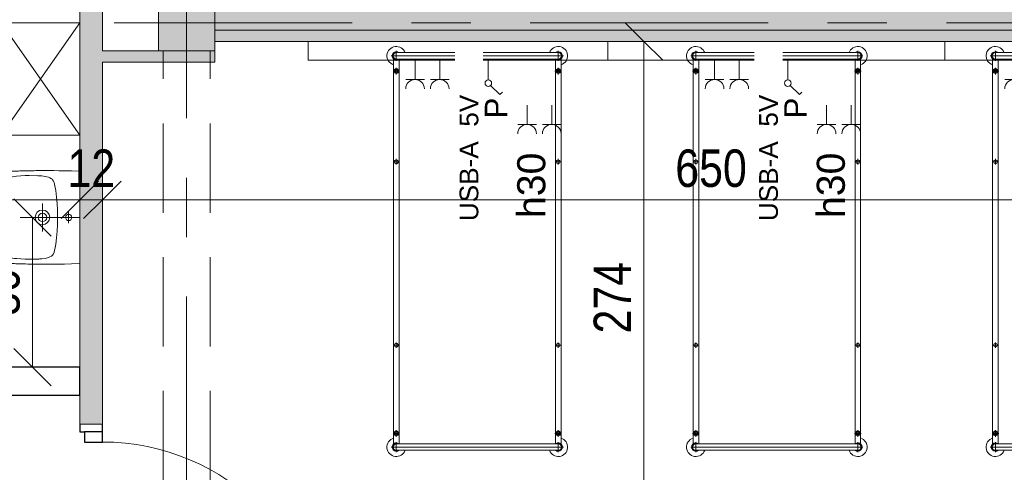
# Model space of a CAD drawing. Header units: centimetres. Extents: x -1631 to 1829, y -257 to 3158.
# Tile 126 of 129: x 498 to 1024, y 2568 to 2810. Entities that reach past the tile are written whole.
import ezdxf

# ---------------------------------------------------------------- set-up
doc = ezdxf.new("R2010")
doc.units = ezdxf.units.CM
doc.linetypes.add('Oś', pattern=[222.25, 127, -31.75, 31.75, -31.75])
doc.linetypes.add('Ukryte', pattern=[71.438, 47.625, -23.813])
for name, color, linetype, lineweight in [('A-ANNO-DIMS', 211, 'Continuous', 13), ('A-ANNO-DIMS-100', 211, 'Continuous', 13), ('A-ANNO-NOTE', 131, 'Continuous', 9), ('A-DETL-GENF', 92, 'Continuous', 9), ('A-DETL-HDLN', 90, 'Ukryte', 9), ('A-DETL-MEDM', 33, 'Continuous', 13), ('A-DOOR', 31, 'Continuous', 13), ('A-WALL', 113, 'Continuous', 13), ('I-FURN', 30, 'Continuous', 9), ('P-SANR-FIXT', 6, 'Continuous', 9), ('Q-SPCQ', 91, 'Continuous', 9), ('S-COLS', 52, 'Continuous', 13), ('S-GRID', 1, 'Continuous', 13)]:
    doc.layers.add(name, color=color, linetype=linetype, lineweight=lineweight)
doc.layers.add('A-WALL-PATT', color=111, linetype='Continuous', lineweight=13, plot=False)
doc.styles.add('Arial Narrow_5', font='ARIALN.TTF', dxfattribs={"height": 20})
doc.styles.add('Arial_4', font='arial.ttf', dxfattribs={"height": 10})
doc.styles.add('Arial_5', font='arial.ttf', dxfattribs={"height": 12})
doc.styles.add('Arial_6', font='arial.ttf', dxfattribs={"height": 15})
doc.dimstyles.new('Diagonal_1_100__0__wewnętrzne', dxfattribs={"dimscale": 30.48, "dimtxt": 20.468619, "dimasz": 0.656168, "dimexe": 0.164042, "dimexo": 0.0625, "dimgap": 0.032808, "dimtad": 1, "dimdec": 0, "dimdsep": 46, "dimtxsty": 'Arial Narrow_5', "dimblk1": 'OBLIQUE', "dimblk2": 'OBLIQUE', "dimsah": 1, "dimcen": 0.09, "dimazin": 0, "dimtfac": 1, "dimtdec": 4, "dimtix": 1, "dimtmove": 0, "dimatfit": 3, "dimfxl": 0.164042, "dimfxlon": 1, "dimtvp": 1, "dimtolj": 1, "dimtzin": 0, "dimarcsym": 2})
doc.dimstyles.new('Diagonal_1_100__0__wewnętrzne_2', dxfattribs={"dimscale": 30.48, "dimtxt": 20.468619, "dimasz": 0.656168, "dimexe": 0.164042, "dimexo": 0.0625, "dimgap": 0.032808, "dimtad": 1, "dimdec": 0, "dimdsep": 46, "dimtxsty": 'Arial Narrow_5', "dimblk1": 'OBLIQUE', "dimblk2": 'OBLIQUE', "dimsah": 1, "dimcen": 0.09, "dimazin": 0, "dimtfac": 1, "dimtdec": 4, "dimtix": 1, "dimtmove": 2, "dimatfit": 3, "dimfxl": 0.164042, "dimfxlon": 1, "dimtvp": 1, "dimtolj": 1, "dimtzin": 0, "dimarcsym": 2})

# ---------------------------------------------------------------- blocks, each defined once
blk = doc.blocks.new('M_Concrete-Square-Column - 300 x 300mm-1795931-6_piętro IV __13_80 m_ - stan projektowany')
at = {"layer": 'S-COLS', "lineweight": 9}
blk.add_hatch(color=254, dxfattribs=at).paths.add_polyline_path([(15, -15), (15, 15), (-15, 15), (-15, -15)], flags=0)
for p, q in [((15, 15), (-15, 15)), ((-15, 15), (-15, -15)), ((15, -15), (15, 15)), ((-15, -15), (15, -15))]:
    blk.add_line(p, q, dxfattribs=at)
blk = doc.blocks.new('łóżko 195x90 typ FAMED _102039_ - łóżko 195x90 typ FAMED _102039_-1233017-6_piętro IV __13_80 m_ - stan projektowany')
at = {"layer": 'I-FURN'}
for p, q in [((-43.25, 101.53), (-43.25, 106.98)), ((-43.25, 105.95), (43.25, 105.95)), ((43.25, 101.53), (43.25, 106.98)), ((45.97, 104.25), (-45.98, 104.25)), ((-44.75, -103.1), (-44.75, 102.61)), ((-43.25, 102.55), (43.25, 102.55)), ((-41.75, 102.55), (-41.75, -103.1)), ((41.75, 102.61), (41.75, -103.05)), ((44.75, -103.1), (44.75, 102.61)), ((-45, 96.93), (-41.5, 96.93)), ((-43.25, 95.18), (-43.25, 98.68)), ((45, 96.93), (41.5, 96.93)), ((43.25, 95.18), (43.25, 98.68)), ((-44.75, 49.81), (-41.75, 49.81)), ((-43.25, 48.31), (-43.25, 51.31)), ((44.75, 49.81), (41.75, 49.81)), ((43.25, 48.31), (43.25, 51.31)), ((-43.25, -49.69), (-43.25, -46.69)), ((43.25, -49.69), (43.25, -46.69)), ((-44.75, -48.19), (-41.75, -48.19)), ((44.75, -48.19), (41.75, -48.19)), ((-45, -96.6), (-41.5, -96.6)), ((-43.25, -94.85), (-43.25, -98.35)), ((45, -96.6), (41.5, -96.6)), ((43.25, -94.85), (43.25, -98.35)), ((-45.98, -104.75), (45.97, -104.75)), ((-43.25, -102.02), (-43.25, -107.47)), ((-43.25, -103.05), (43.25, -103.05)), ((43.25, -102.02), (43.25, -107.47)), ((-43.25, -106.45), (43.25, -106.45))]:
    blk.add_line(p, q, dxfattribs=at)
for centre, radius in [((-43.25, 96.93), 1.25), ((-43.25, 96.93), 0.8), ((43.25, 96.93), 1.25), ((43.25, 96.93), 0.8), ((-43.25, 49.81), 1), ((43.25, 49.81), 1), ((-43.25, -48.19), 1), ((43.25, -48.19), 1), ((-43.25, -96.6), 1.25), ((-43.25, -96.6), 0.8), ((43.25, -96.6), 1.25), ((43.25, -96.6), 0.8)]:
    blk.add_circle(centre, radius, dxfattribs=at)
for centre, radius, start, end in [((-43.25, 104.25), 5, 19.8769, 252.5424), ((-43.25, 104.25), 2.23, 49.8221, 310.1779), ((-43.25, 104.25), 1.93, 62.0207, 297.9793), ((-43.25, 104.25), 1.7, 90, 270), ((43.25, 104.25), 5, 287.4576, 160.1231), ((43.25, 104.25), 2.23, 229.8221, 130.1779), ((43.25, 104.25), 1.93, 242.0207, 117.9793), ((43.25, 104.25), 1.7, 270, 90), ((-43.25, -104.75), 5, 107.4576, 340.1231), ((-43.25, -104.75), 2.23, 47.6113, 310.1779), ((-43.25, -104.75), 1.93, 62.0207, 297.9793), ((-43.25, -104.75), 1.7, 90, 270), ((43.25, -104.75), 5, 199.8769, 72.5424), ((43.25, -104.75), 2.23, 229.8221, 130.1779), ((43.25, -104.75), 1.93, 242.0207, 117.9793), ((43.25, -104.75), 1.7, 270, 90)]:
    blk.add_arc(centre, radius, start, end, dxfattribs=at)
blk = doc.blocks.new('Szafa - 42 cm-2361941-6_piętro IV __13_80 m_ - stan projektowany')
at = {"layer": 'Q-SPCQ'}
for p, q in [((42.5, 48), (-17.5, 6)), ((-17.5, 48), (42.5, 6)), ((-17.5, 6), (-17.5, 48)), ((-17.5, 48), (42.5, 48)), ((42.5, 48), (42.5, 6))]:
    blk.add_line(p, q, dxfattribs=at)
blk = doc.blocks.new('Umywalka koło Nova Pro - Pro 50-1205816-6_piętro IV __13_80 m_ - stan projektowany')
at = {"layer": 'P-SANR-FIXT'}
for p, q in [((-4.2, 47.25), (-3.27, 47.36)), ((-3.27, 47.36), (-4.2, 47.25)), ((-3.27, 47.36), (-2.28, 47.44)), ((-2.28, 47.44), (-3.27, 47.36)), ((-2.28, 47.44), (-1.24, 47.52)), ((-1.24, 47.52), (-2.28, 47.44)), ((-1.24, 47.52), (-0.15, 47.63)), ((-0.15, 47.63), (-1.24, 47.52)), ((-0.15, 47.63), (1.05, 47.71)), ((1.05, 47.71), (-0.15, 47.63)), ((1.05, 47.71), (2.3, 47.76)), ((2.3, 47.76), (1.05, 47.71)), ((2.3, 47.76), (3.66, 47.84)), ((3.66, 47.84), (2.3, 47.76)), ((3.66, 47.84), (5.12, 47.89)), ((5.12, 47.89), (3.66, 47.84)), ((5.12, 47.89), (6.72, 47.95)), ((6.72, 47.95), (5.12, 47.89)), ((6.72, 47.95), (8.45, 47.97)), ((8.45, 47.97), (6.72, 47.95)), ((8.45, 47.97), (10.4, 48)), ((10.4, 48), (8.45, 47.97)), ((10.4, 48), (14.63, 48)), ((14.63, 48), (10.4, 48)), ((14.63, 48), (16.55, 47.97)), ((16.55, 47.97), (14.63, 48)), ((16.55, 47.97), (18.31, 47.95)), ((18.31, 47.95), (16.55, 47.97)), ((18.31, 47.95), (19.88, 47.89)), ((19.88, 47.89), (18.31, 47.95)), ((19.88, 47.89), (21.34, 47.84)), ((21.34, 47.84), (19.88, 47.89)), ((21.34, 47.84), (22.7, 47.76)), ((22.7, 47.76), (21.34, 47.84)), ((22.7, 47.76), (23.98, 47.71)), ((23.98, 47.71), (22.7, 47.76)), ((23.98, 47.71), (25.15, 47.63)), ((25.15, 47.63), (23.98, 47.71)), ((25.15, 47.63), (26.24, 47.52)), ((26.24, 47.52), (25.15, 47.63)), ((26.24, 47.52), (27.31, 47.44)), ((27.31, 47.44), (26.24, 47.52)), ((27.31, 47.44), (28.29, 47.36)), ((28.29, 47.36), (27.31, 47.44)), ((28.29, 47.36), (29.23, 47.25)), ((29.23, 47.25), (28.29, 47.36)), ((-12.16, 41.58), (-12.14, 42.22)), ((-12.14, 42.22), (-12.08, 42.81)), ((-12.08, 42.81), (-12, 43.37)), ((-12, 43.37), (-11.92, 43.87)), ((-11.92, 43.87), (-11.82, 44.38)), ((-11.82, 44.38), (-11.71, 44.67)), ((-11.6, 44.96), (-11.79, 44.38)), ((-11.71, 44.67), (-11.6, 44.96)), ((-11.6, 44.96), (-11.26, 45.47)), ((-11.26, 45.47), (-11.6, 44.96)), ((-11.26, 45.47), (-10.8, 45.84)), ((-10.8, 45.84), (-11.26, 45.47)), ((-10.8, 45.84), (-10.24, 46.11)), ((-10.24, 46.11), (-10.8, 45.84)), ((-10.24, 46.11), (-9.61, 46.32)), ((-9.61, 46.32), (-10.24, 46.11)), ((-9.61, 46.32), (-8.94, 46.51)), ((-8.94, 46.51), (-9.61, 46.32)), ((-9.21, 42.03), (-9.05, 42.59)), ((-9.05, 42.59), (-8.86, 43.1)), ((-8.94, 46.51), (-8.25, 46.64)), ((-8.25, 46.64), (-8.94, 46.51)), ((-8.86, 43.1), (-8.7, 43.34)), ((-8.7, 43.34), (-8.51, 43.55)), ((-8.51, 43.55), (-8.03, 43.85)), ((-8.25, 46.64), (-7.5, 46.8)), ((-7.5, 46.8), (-8.25, 46.64)), ((-8.03, 43.85), (-7.53, 44.06)), ((-7.53, 44.06), (-6.97, 44.22)), ((-7.5, 46.8), (-6.73, 46.91)), ((-6.73, 46.91), (-7.5, 46.8)), ((-6.97, 44.22), (-5.88, 44.43)), ((-6.73, 46.91), (-5.93, 47.04)), ((-5.93, 47.04), (-6.73, 46.91)), ((-5.93, 47.04), (-5.1, 47.15)), ((-5.1, 47.15), (-5.93, 47.04)), ((-5.88, 44.43), (-3.64, 44.75)), ((-5.1, 47.15), (-4.2, 47.25)), ((-4.2, 47.25), (-5.1, 47.15)), ((-3.64, 44.75), (-1.4, 44.94)), ((-1.4, 44.94), (3.1, 45.18)), ((3.1, 45.18), (7.6, 45.31)), ((7.6, 45.31), (9.86, 45.39)), ((9.86, 45.39), (11.04, 45.42)), ((11.04, 45.42), (11.7, 45.42)), ((11.7, 45.42), (12.5, 45.44)), ((12.5, 45.44), (13.3, 45.42)), ((13.3, 45.42), (13.99, 45.42)), ((13.99, 45.42), (15.14, 45.39)), ((15.14, 45.39), (17.4, 45.31)), ((17.4, 45.31), (21.9, 45.18)), ((21.9, 45.18), (26.4, 44.94)), ((26.4, 44.94), (28.64, 44.75)), ((28.64, 44.75), (30.88, 44.43)), ((29.23, 47.25), (30.1, 47.15)), ((30.1, 47.15), (29.23, 47.25)), ((30.1, 47.15), (30.93, 47.04)), ((30.93, 47.04), (30.1, 47.15)), ((30.88, 44.43), (31.97, 44.22)), ((30.93, 47.04), (31.76, 46.91)), ((31.76, 46.91), (30.93, 47.04)), ((31.76, 46.91), (32.5, 46.8)), ((32.5, 46.8), (31.76, 46.91)), ((31.97, 44.22), (32.53, 44.06)), ((32.5, 46.8), (33.25, 46.64)), ((33.25, 46.64), (32.5, 46.8)), ((32.53, 44.06), (33.06, 43.85)), ((33.06, 43.85), (33.54, 43.55)), ((33.25, 46.64), (33.97, 46.51)), ((33.97, 46.51), (33.25, 46.64)), ((33.54, 43.55), (33.73, 43.34)), ((33.73, 43.34), (33.86, 43.1)), ((33.86, 43.1), (34.07, 42.59)), ((33.97, 46.51), (34.63, 46.32)), ((34.63, 46.32), (33.97, 46.51)), ((34.07, 42.59), (34.21, 42.03)), ((34.63, 46.32), (35.24, 46.11)), ((35.24, 46.11), (34.63, 46.32)), ((35.24, 46.11), (35.8, 45.84)), ((35.8, 45.84), (35.24, 46.11)), ((35.8, 45.84), (36.28, 45.47)), ((36.28, 45.47), (35.8, 45.84)), ((36.28, 45.47), (36.6, 44.96)), ((36.6, 44.96), (36.28, 45.47)), ((36.6, 44.96), (36.82, 44.38)), ((36.82, 44.38), (36.92, 43.87)), ((36.92, 43.87), (37.03, 43.37)), ((37.03, 43.37), (37.08, 42.81)), ((37.08, 42.81), (37.14, 42.22)), ((37.14, 42.22), (37.16, 41.58)), ((-12.35, 36.65), (-12.32, 37.43)), ((-12.32, 37.43), (-12.3, 38.17)), ((-12.3, 38.17), (-12.27, 38.89)), ((-12.27, 38.89), (-12.24, 39.61)), ((-12.24, 39.61), (-12.22, 40.28)), ((-12.22, 40.28), (-12.19, 40.94)), ((-12.19, 40.94), (-12.16, 41.58)), ((-9.79, 35.32), (-9.71, 37.56)), ((-9.71, 37.56), (-9.53, 39.82)), ((-9.53, 39.82), (-9.39, 40.94)), ((-9.39, 40.94), (-9.21, 42.03)), ((12.5, 6), (12.5, 38)), ((34.21, 42.03), (34.39, 40.94)), ((34.39, 40.94), (34.53, 39.82)), ((34.53, 39.82), (34.71, 37.56)), ((34.71, 37.56), (34.82, 35.32)), ((37.16, 41.58), (37.19, 40.94)), ((37.19, 40.94), (37.22, 40.28)), ((37.22, 40.28), (37.24, 39.61)), ((37.24, 39.61), (37.27, 38.89)), ((37.27, 38.89), (37.3, 38.17)), ((37.3, 38.17), (37.32, 37.43)), ((37.32, 37.43), (37.35, 36.65)), ((-12.43, 32.39), (-12.4, 33.3)), ((-12.43, 31.46), (-12.43, 32.39)), ((-12.4, 33.88), (-12.38, 35.06)), ((-12.4, 33.3), (-12.4, 33.88)), ((-12.38, 35.06), (-12.35, 35.88)), ((-12.35, 35.88), (-12.35, 36.65)), ((-9.84, 33.06), (-9.79, 35.32)), ((-9.76, 28.56), (-9.84, 33.06)), ((34.84, 33.06), (34.76, 28.56)), ((34.82, 35.32), (34.84, 33.06)), ((37.35, 36.65), (37.35, 35.88)), ((37.35, 35.88), (37.38, 35.06)), ((37.38, 35.06), (37.4, 33.88)), ((37.4, 33.88), (37.43, 33.3)), ((37.43, 33.3), (37.43, 32.39)), ((37.43, 32.39), (37.46, 31.46)), ((-12.48, 27.81), (-12.46, 29.49)), ((-12.48, 26.13), (-12.48, 27.81)), ((-12.46, 30.5), (-12.43, 31.46)), ((-12.46, 29.49), (-12.46, 30.5)), ((-9.74, 27.87), (-9.76, 28.56)), ((-9.71, 27.55), (-9.74, 27.87)), ((-9.69, 27.15), (-9.71, 27.55)), ((-9.61, 26.27), (-9.69, 27.15)), ((34.69, 27.15), (34.63, 26.27)), ((34.71, 27.55), (34.69, 27.15)), ((34.74, 27.87), (34.71, 27.55)), ((34.76, 28.56), (34.74, 27.87)), ((37.46, 31.46), (37.46, 30.5)), ((37.46, 30.5), (37.48, 29.49)), ((37.48, 29.49), (37.48, 27.81)), ((37.48, 27.81), (37.51, 26.13)), ((-12.51, 24.3), (-12.48, 26.13)), ((-12.48, 22.27), (-12.51, 24.3)), ((-12.48, 19.98), (-12.48, 22.27)), ((-9.37, 24.54), (-9.61, 26.27)), ((-8.91, 22.86), (-9.37, 24.54)), ((-8.62, 22.03), (-8.91, 22.86)), ((-8.19, 21.26), (-8.62, 22.03)), ((-7.93, 20.91), (-8.19, 21.26)), ((20.01, 26), (5.01, 26)), ((33.19, 21.26), (32.93, 20.91)), ((33.62, 22.03), (33.19, 21.26)), ((33.91, 22.86), (33.62, 22.03)), ((34.37, 24.54), (33.91, 22.86)), ((34.63, 26.27), (34.37, 24.54)), ((37.51, 22.27), (37.48, 19.98)), ((37.51, 26.13), (37.51, 22.27)), ((-12.45, 17.35), (-12.48, 19.98)), ((-12.4, 14.28), (-12.45, 17.35)), ((-7.61, 20.62), (-7.93, 20.91)), ((-6.89, 20.14), (-7.61, 20.62)), ((-6.09, 19.8), (-6.89, 20.14)), ((-5.24, 19.53), (-6.09, 19.8)), ((-3.53, 19.16), (-5.24, 19.53)), ((-1.83, 18.89), (-3.53, 19.16)), ((1.66, 18.49), (-1.83, 18.89)), ((5.15, 18.2), (1.66, 18.49)), ((8.64, 18.06), (5.15, 18.2)), ((10.37, 18.01), (8.64, 18.06)), ((14.63, 18.01), (10.37, 18.01)), ((16.36, 18.06), (14.63, 18.01)), ((19.88, 18.2), (16.36, 18.06)), ((23.34, 18.49), (19.88, 18.2)), ((26.83, 18.89), (23.34, 18.49)), ((28.56, 19.16), (26.83, 18.89)), ((30.26, 19.53), (28.56, 19.16)), ((31.09, 19.8), (30.26, 19.53)), ((31.89, 20.14), (31.09, 19.8)), ((32.61, 20.62), (31.89, 20.14)), ((32.93, 20.91), (32.61, 20.62)), ((37.45, 17.35), (37.4, 14.28)), ((37.48, 19.98), (37.45, 17.35)), ((-12.32, 10.58), (-12.4, 14.28)), ((-12.19, 6), (-12.32, 10.58)), ((15.72, 12.02), (9.46, 12.02)), ((37.32, 10.58), (37.19, 6)), ((37.4, 14.28), (37.32, 10.58))]:
    blk.add_line(p, q, dxfattribs=at)
for centre, radius in [((12.51, 26), 3.92), ((12.51, 26), 2.28), ((12.5, 12.02), 1.72)]:
    blk.add_circle(centre, radius, dxfattribs=at)
blk = doc.blocks.new('Panel Gazowo Oswietleniowy 2 - Type 1-2423792-6_piętro IV __13_80 m_ - stan projektowany')
at = {"layer": 'Q-SPCQ'}
for p, q in [((-112.5, 47.33), (-102.5, 47.33)), ((-107.5, 47.33), (-107.5, 37)), ((-99.33, 47.33), (-89.33, 47.33)), ((-94.33, 47.33), (-94.33, 37)), ((47.5, 47.33), (57.5, 47.33)), ((52.5, 47.33), (52.5, 37)), ((60.67, 47.33), (70.67, 47.33)), ((65.67, 47.33), (65.67, 37)), ((-79.82, 31.43), (-81.13, 30.12)), ((-74.88, 26.48), (-79.82, 31.43)), ((80.18, 31.43), (78.87, 30.12)), ((85.12, 26.48), (80.18, 31.43)), ((-73.64, 13), (-73.64, 23.5)), ((-66.13, 23.33), (-56.13, 23.33)), ((-61.13, 23.33), (-61.13, 13)), ((-52.67, 23.33), (-42.67, 23.33)), ((-47.67, 23.33), (-47.67, 13)), ((-39.5, 23.33), (-29.5, 23.33)), ((-34.5, 23.33), (-34.5, 13)), ((86.36, 13), (86.36, 23.5)), ((93.87, 23.33), (103.87, 23.33)), ((98.87, 23.33), (98.87, 13)), ((107.33, 23.33), (117.33, 23.33)), ((112.33, 23.33), (112.33, 13)), ((120.5, 23.33), (130.5, 23.33)), ((125.5, 23.33), (125.5, 13)), ((-157.5, 3), (-157.5, 13)), ((-157.5, 13), (182.5, 13)), ((182.5, 13), (182.5, 3))]:
    blk.add_line(p, q, dxfattribs=at)
for centre in [(-73.64, 25.25), (86.36, 25.25)]:
    blk.add_circle(centre, 1.75, dxfattribs=at)
for centre, end in [((-107.5, 52.33), 0), ((-94.33, 52.33), 0), ((52.5, 52.33), 0), ((65.67, 52.33), 0), ((-61.13, 28.33), 360), ((-47.67, 28.33), 360), ((-34.5, 28.33), 360), ((98.87, 28.33), 360), ((112.33, 28.33), 360), ((125.5, 28.33), 360)]:
    blk.add_arc(centre, 5, 180, end, dxfattribs=at)
blk = doc.blocks.new('DRZWI 1S - automatyczna etykieta - Drzwi 120-2381684-6_piętro IV __13_80 m_ - stan projektowany')
at = {"layer": 'A-DETL-GENF'}
for p, q in [((-65.5, 6), (-65.5, -3.5)), ((-60, 6), (-65.5, 6)), ((-60, -3.5), (-60, 6)), ((65.5, 6), (60, 6)), ((60, 6), (60, -3.5)), ((65.5, -3.5), (65.5, 6)), ((-65.5, -3.5), (-60, -3.5)), ((60, -3.5), (65.5, -3.5))]:
    blk.add_line(p, q, dxfattribs=at)
at = {"layer": 'A-DETL-MEDM', "lineweight": 25}
for p, q in [((-60, 6), (-65.5, 6)), ((-65.5, 6), (-65.5, -3.5)), ((-60, -3.5), (-60, 6)), ((60, -3.5), (60, 6)), ((60, 6), (65.5, 6)), ((65.5, 6), (65.5, -3.5)), ((-65.5, -3.5), (-60, -3.5)), ((65.5, -3.5), (60, -3.5))]:
    blk.add_line(p, q, dxfattribs=at)
at = {"layer": 'A-DOOR'}
blk.add_line((60, 6), (60, 126), dxfattribs=at)
blk.add_arc((60, 6), 120, 90, 180, dxfattribs=at)
blk = doc.blocks.new('DIMBLOCK51-6_piętro IV __13_80 m_ - stan projektowany')
at = {"layer": 'A-ANNO-DIMS-100', "transparency": 16777216}
for p, q in [((831.65, 2798.33), (821.65, 2808.33)), ((826.65, 2798.33), (836.65, 2798.33)), ((831.65, 2798.33), (826.65, 2798.33)), ((831.65, 2524.33), (831.65, 2798.33)), ((831.65, 2798.33), (841.65, 2788.33)), ((831.65, 2524.33), (821.65, 2534.33)), ((826.65, 2524.33), (836.65, 2524.33)), ((831.65, 2524.33), (826.65, 2524.33)), ((831.65, 2524.33), (841.65, 2514.33))]:
    blk.add_line(p, q, dxfattribs=at)
at = {"layer": 'A-ANNO-DIMS-100', "color": 0, "transparency": 16777216, "insert": (804.8, 2642.32), "char_height": 20, "width": 45.6158, "attachment_point": 1, "rotation": 90, "line_spacing_factor": 0.974696, "style": 'Arial Narrow_5'}
blk.add_mtext('274', dxfattribs=at)
blk = doc.blocks.new('_Oblique')
at = {"color": 0, "linetype": 'ByBlock', "lineweight": -2}
blk.add_line((-0.5, -0.5), (0.5, 0.5), dxfattribs=at)
blk = doc.blocks.new('DIMBLOCK149-6_piętro IV __13_80 m_ - stan projektowany')
at = {"layer": 'A-ANNO-DIMS-100', "transparency": 16777216}
for p, q in [((297.38, 2713.76), (307.38, 2723.76)), ((530.38, 2713.76), (540.38, 2723.76)), ((297.38, 2713.76), (287.38, 2703.76)), ((297.38, 2718.76), (297.38, 2708.76)), ((297.38, 2713.76), (297.38, 2718.76)), ((297.38, 2713.76), (530.38, 2713.76)), ((530.38, 2713.76), (520.38, 2703.76)), ((530.38, 2718.76), (530.38, 2708.76)), ((530.38, 2713.76), (530.38, 2718.76))]:
    blk.add_line(p, q, dxfattribs=at)
at = {"layer": 'A-ANNO-DIMS-100', "color": 0, "transparency": 16777216, "insert": (414.77, 2709.21), "char_height": 20, "width": 45.6158, "attachment_point": 1, "line_spacing_factor": 0.974696, "style": 'Arial Narrow_5'}
blk.add_mtext('233', dxfattribs=at)
blk = doc.blocks.new('DIMBLOCK150-6_piętro IV __13_80 m_ - stan projektowany')
at = {"layer": 'A-ANNO-DIMS-100', "transparency": 16777216}
for p, q in [((530.38, 2713.76), (540.38, 2723.76)), ((542.38, 2713.76), (552.38, 2723.76)), ((530.38, 2713.76), (520.38, 2703.76)), ((530.38, 2718.76), (530.38, 2708.76)), ((530.38, 2713.76), (530.38, 2718.76)), ((530.38, 2713.76), (542.38, 2713.76)), ((542.38, 2713.76), (532.38, 2703.76)), ((542.38, 2718.76), (542.38, 2708.76)), ((542.38, 2713.76), (542.38, 2718.76))]:
    blk.add_line(p, q, dxfattribs=at)
at = {"layer": 'A-ANNO-DIMS-100', "color": 0, "transparency": 16777216, "insert": (523.71, 2740.61), "char_height": 20, "width": 30.4105, "attachment_point": 1, "line_spacing_factor": 0.974696, "style": 'Arial Narrow_5'}
blk.add_mtext('12', dxfattribs=at)
blk = doc.blocks.new('DIMBLOCK151-6_piętro IV __13_80 m_ - stan projektowany')
at = {"layer": 'A-ANNO-DIMS-100', "transparency": 16777216}
for p, q in [((542.38, 2713.76), (552.38, 2723.76)), ((1192.38, 2713.76), (1202.38, 2723.76)), ((542.38, 2713.76), (532.38, 2703.76)), ((542.38, 2718.76), (542.38, 2708.76)), ((542.38, 2713.76), (542.38, 2718.76)), ((542.38, 2713.76), (1192.38, 2713.76)), ((1192.38, 2713.76), (1182.38, 2703.76)), ((1192.38, 2718.76), (1192.38, 2708.76)), ((1192.38, 2713.76), (1192.38, 2718.76))]:
    blk.add_line(p, q, dxfattribs=at)
at = {"layer": 'A-ANNO-DIMS-100', "color": 0, "transparency": 16777216, "insert": (848.37, 2740.61), "char_height": 20, "width": 45.6158, "attachment_point": 1, "line_spacing_factor": 0.974696, "style": 'Arial Narrow_5'}
blk.add_mtext('650', dxfattribs=at)
blk = doc.blocks.new('DIMBLOCK190-6_piętro IV __13_80 m_ - stan projektowany')
at = {"layer": 'A-ANNO-DIMS-100', "transparency": 16777216}
for p, q in [((505.01, 2704.33), (495.01, 2714.33)), ((500.01, 2704.33), (510.01, 2704.33)), ((505.01, 2704.33), (500.01, 2704.33)), ((505.01, 2624.33), (505.01, 2704.33)), ((505.01, 2704.33), (515.01, 2694.33)), ((505.01, 2624.33), (495.01, 2634.33)), ((500.01, 2624.33), (510.01, 2624.33)), ((505.01, 2624.33), (500.01, 2624.33)), ((505.01, 2624.33), (515.01, 2614.33))]:
    blk.add_line(p, q, dxfattribs=at)
at = {"layer": 'A-ANNO-DIMS-100', "color": 0, "transparency": 16777216, "insert": (478.16, 2651.65), "char_height": 20, "width": 30.4105, "attachment_point": 1, "rotation": 90, "line_spacing_factor": 0.974696, "style": 'Arial Narrow_5'}
blk.add_mtext('80', dxfattribs=at)

msp = doc.modelspace()

# ---------------------------------------------------------------- hatches: boundary and pattern name
at = {"layer": 'A-WALL-PATT'}
h = msp.add_hatch(color=9, dxfattribs=at)
h.paths.add_polyline_path([(542.38, 132.33), (542.38, 139.33), (530.38, 139.33), (530.38, 132.33)], flags=0)
h.paths.add_polyline_path([(542.38, 250.33), (542.38, 465.83), (530.38, 465.83), (530.38, 250.33)], flags=0)
h.paths.add_polyline_path([(530.38, 657.83), (542.38, 657.83), (542.38, 660.33), (530.38, 660.33)], flags=0)
h.paths.add_polyline_path([(530.38, 781.33), (542.38, 781.33), (542.38, 1102.83), (530.38, 1102.83), (530.38, 788.28)], flags=0)
h.paths.add_polyline_path([(530.38, 1312.83), (542.38, 1312.83), (542.38, 1431.33), (530.38, 1431.33)], flags=0)
h.paths.add_polyline_path([(530.38, 1633.83), (542.38, 1633.83), (542.38, 2022.83), (530.38, 2022.83), (530.38, 1665.12)], flags=0)
h.paths.add_polyline_path([(542.38, 2173.83), (542.38, 2458.83), (530.38, 2458.83), (530.38, 2173.83)], flags=0)
h.paths.add_polyline_path([(530.38, 2593.83), (542.38, 2593.83), (542.38, 2824.33), (530.38, 2824.33), (530.38, 2634.27)], flags=0)
for points in [[(1172.38, 2804.33), (1172.38, 2824.33), (602.38, 2824.33), (602.38, 2804.33), (736.3, 2804.33)], [(602.38, 2798.33), (1172.38, 2798.33), (1172.38, 2804.33), (602.38, 2804.33)], [(602.38, 2787.33), (602.38, 2793.33), (542.38, 2793.33), (542.38, 2787.33), (572.38, 2787.33)]]:
    msp.add_hatch(color=9, dxfattribs=at).paths.add_polyline_path(points, flags=0)

# ---------------------------------------------------------------- linework, layer by layer
at = {"layer": 'A-DETL-HDLN'}
for p, q in [((574.88, 420.83), (574.88, 2793.33)), ((599.88, 420.83), (599.88, 2793.33))]:
    msp.add_line(p, q, dxfattribs=at)
at = {"layer": 'A-WALL', "lineweight": 9}
for p, q in [((530.38, 2824.33), (530.38, 2593.83)), ((542.38, 2793.33), (542.38, 2824.33)), ((602.38, 2804.33), (1172.38, 2804.33)), ((602.38, 2798.33), (1172.38, 2798.33)), ((572.38, 2793.33), (542.38, 2793.33)), ((602.38, 2787.33), (602.38, 2793.33)), ((542.38, 2593.83), (542.38, 2787.33)), ((542.38, 2787.33), (602.38, 2787.33))]:
    msp.add_line(p, q, dxfattribs=at)
at = {"layer": 'A-WALL', "color": 7, "lineweight": 25}
for p, q in [((530.38, 2624.33), (479.38, 2624.33)), ((530.38, 2609.33), (530.38, 2624.33)), ((479.38, 2609.33), (530.38, 2609.33)), ((530.38, 2593.83), (530.38, 2589.83)), ((542.38, 2589.83), (542.38, 2593.83)), ((530.38, 2589.83), (532.88, 2589.83))]:
    msp.add_line(p, q, dxfattribs=at)
at = {"layer": 'A-WALL'}
msp.add_line((530.38, 2593.83), (542.38, 2593.83), dxfattribs=at)
at = {"layer": 'S-GRID', "linetype": 'Oś'}
for p, q in [((587.38, 2884.27), (587.38, 27.13)), ((1342.46, 2808.33), (-1368.76, 2808.33))]:
    msp.add_line(p, q, dxfattribs=at)

# ---------------------------------------------------------------- block references
at = {"layer": 'A-DOOR', "rotation": 269.9999999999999}
msp.add_blockref('DRZWI 1S - automatyczna etykieta - Drzwi 120-2381684-6_piętro IV __13_80 m_ - stan projektowany', (536.38, 2524.33), dxfattribs=at)
at = {"layer": 'I-FURN', "rotation": 180}
for p in [(742.63, 2685.88), (902.63, 2685.88), (1062.63, 2685.88)]:
    msp.add_blockref('łóżko 195x90 typ FAMED _102039_ - łóżko 195x90 typ FAMED _102039_-1233017-6_piętro IV __13_80 m_ - stan projektowany', p, dxfattribs=at)
at = {"layer": 'P-SANR-FIXT', "rotation": 90.00000000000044}
msp.add_blockref('Umywalka koło Nova Pro - Pro 50-1205816-6_piętro IV __13_80 m_ - stan projektowany', (536.38, 2691.83), dxfattribs=at)
at = {"layer": 'Q-SPCQ'}
for name, p, rotation in [('Szafa - 42 cm-2361941-6_piętro IV __13_80 m_ - stan projektowany', (536.38, 2765.83), 90.00000000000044), ('Panel Gazowo Oswietleniowy 2 - Type 1-2423792-6_piętro IV __13_80 m_ - stan projektowany', (834.88, 2801.33), 180), ('Panel Gazowo Oswietleniowy 2 - Type 1-2423792-6_piętro IV __13_80 m_ - stan projektowany', (994.88, 2801.33), 180)]:
    msp.add_blockref(name, p, dxfattribs=dict(at, rotation=rotation))
at = {"layer": 'S-COLS', "lineweight": 9}
msp.add_blockref('M_Concrete-Square-Column - 300 x 300mm-1795931-6_piętro IV __13_80 m_ - stan projektowany', (587.38, 2808.33), dxfattribs=at)

# ---------------------------------------------------------------- dimensions: what is measured, and where the dimension line sits
at = {"layer": 'A-ANNO-DIMS'}
for base, p1, p2, override, picture, middle in [((831.65, 2798.33), (826.65, 2524.33), (826.65, 2798.33), {"dimpost": '<>', "dimfxl": 274}, 'DIMBLOCK51-6_piętro IV __13_80 m_ - stan projektowany', (820.61, 2661.33)), ((505.01, 2704.33), (500.01, 2624.33), (500.01, 2704.33), {"dimpost": '<>', "dimfxl": 80}, 'DIMBLOCK190-6_piętro IV __13_80 m_ - stan projektowany', (493.79, 2664.33))]:
    dim = msp.add_linear_dim(base=base, p1=p1, p2=p2, angle=90, dimstyle='Diagonal_1_100__0__wewnętrzne', override=override, dxfattribs=at)
    dim.commit()
    dim.dimension.update_dxf_attribs({"geometry": picture, "text_midpoint": middle})
dim = msp.add_linear_dim(base=(542.38, 2713.76), p1=(530.38, 2718.76), p2=(542.38, 2718.76), dimstyle='Diagonal_1_100__0__wewnętrzne', override={"dimpost": '<>', "dimfxl": 12}, dxfattribs=at)
dim.commit()
dim.dimension.update_dxf_attribs({"geometry": 'DIMBLOCK150-6_piętro IV __13_80 m_ - stan projektowany', "text_midpoint": (536.38, 2724.8)})
dim = msp.add_linear_dim(base=(530.38, 2713.76), p1=(297.38, 2718.76), p2=(530.38, 2718.76), dimstyle='Diagonal_1_100__0__wewnętrzne_2', override={"dimpost": '<>', "dimfxl": 233}, dxfattribs=at)
dim.commit()
dim.dimension.update_dxf_attribs({"geometry": 'DIMBLOCK149-6_piętro IV __13_80 m_ - stan projektowany', "text_midpoint": (437.58, 2695.88), "dimtype": 160, "text_rotation": 360})

# ---------------------------------------------------------------- next in the draw order: texts
at = {"layer": 'A-ANNO-NOTE', "lineweight": 13, "rotation": 90, "line_spacing_factor": 0.936439, "bg_fill": 3, "box_fill_scale": 1.25, "bg_fill_color": 256, "bg_fill_true_color": 13158600, "bg_fill_transparency": 0}
for s, insert, char_height, width, attachment_point, style in [('\\pxqc,t12.7,25.4,38.1,50.8,63.5,76.2,88.9,101.6,114.3,127,139.7,152.4,165.1,177.8,190.5,203.2,215.9,228.6,241.3,254,266.7,279.4,292.1,304.8,317.5,330.2,342.9,355.6,368.3,381,393.7,406.4;{USB-A  5V}', (738.25, 2736.09), 10, 113.1, 5, 'Arial_4'), ('\\pxqc,t12.7,25.4,38.1,50.8,63.5,76.2,88.9,101.6,114.3,127,139.7,152.4,165.1,177.8,190.5,203.2,215.9,228.6,241.3,254,266.7,279.4,292.1,304.8,317.5,330.2,342.9,355.6,368.3,381,393.7,406.4;{USB-A  5V}', (898.25, 2736.09), 10, 113.1, 5, 'Arial_4'), ('\\pxt8.46667,16.93333,25.4,33.86667,42.33333,50.8,59.26667,67.73333,76.2,84.66667,93.13333,101.6,110.06667,118.53333,127,135.46667,143.93333,152.4,160.86667,169.33333,177.8,186.26667,194.73333,203.2,211.66667,220.13333,228.6,237.06667,245.53333,254,262.46667,270.93333;{h30}', (763.95, 2703.98), 15, 36.764, 1, 'Arial_6'), ('\\pxt8.46667,16.93333,25.4,33.86667,42.33333,50.8,59.26667,67.73333,76.2,84.66667,93.13333,101.6,110.06667,118.53333,127,135.46667,143.93333,152.4,160.86667,169.33333,177.8,186.26667,194.73333,203.2,211.66667,220.13333,228.6,237.06667,245.53333,254,262.46667,270.93333;{h30}', (923.95, 2703.98), 15, 36.764, 1, 'Arial_6')]:
    msp.add_mtext(s, dxfattribs=dict(at, insert=insert, char_height=char_height, width=width, attachment_point=attachment_point, style=style))

# ---------------------------------------------------------------- next in the draw order: texts
at = {"layer": 'A-ANNO-NOTE', "lineweight": 13, "char_height": 12, "width": 12.019, "attachment_point": 5, "rotation": 90, "line_spacing_factor": 0.936439, "style": 'Arial_5'}
for insert in [(752.63, 2762.73), (912.63, 2762.73)]:
    msp.add_mtext('\\pxqc,t10.58333,21.16667,31.75,42.33333,52.91667,63.5,74.08333,84.66667,95.25,105.83333,116.41667,127,137.58333,148.16667,158.75,169.33333,179.91667,190.5,201.08333,211.66667,222.25,232.83333,243.41667,254,264.58333,275.16667,285.75,296.33333,306.91667,317.5,328.08333,338.66667;{P}', dxfattribs=dict(at, insert=insert))
at = {"layer": 'A-ANNO-NOTE', "lineweight": 13, "insert": (923.95, 2703.98), "char_height": 15, "width": 36.764, "attachment_point": 1, "rotation": 90, "line_spacing_factor": 0.936439, "style": 'Arial_6', "bg_fill": 3, "box_fill_scale": 1.25, "bg_fill_color": 256, "bg_fill_true_color": 13158600, "bg_fill_transparency": 0}
msp.add_mtext('\\pxt8.46667,16.93333,25.4,33.86667,42.33333,50.8,59.26667,67.73333,76.2,84.66667,93.13333,101.6,110.06667,118.53333,127,135.46667,143.93333,152.4,160.86667,169.33333,177.8,186.26667,194.73333,203.2,211.66667,220.13333,228.6,237.06667,245.53333,254,262.46667,270.93333;{h30}', dxfattribs=at)

# ---------------------------------------------------------------- next in the draw order: texts
at = {"layer": 'A-ANNO-NOTE', "lineweight": 13, "insert": (898.25, 2736.09), "char_height": 10, "width": 113.1, "attachment_point": 5, "rotation": 90, "line_spacing_factor": 0.936439, "style": 'Arial_4', "bg_fill": 3, "box_fill_scale": 1.25, "bg_fill_color": 256, "bg_fill_true_color": 13158600, "bg_fill_transparency": 0}
msp.add_mtext('\\pxqc,t12.7,25.4,38.1,50.8,63.5,76.2,88.9,101.6,114.3,127,139.7,152.4,165.1,177.8,190.5,203.2,215.9,228.6,241.3,254,266.7,279.4,292.1,304.8,317.5,330.2,342.9,355.6,368.3,381,393.7,406.4;{USB-A  5V}', dxfattribs=at)

# ---------------------------------------------------------------- next in the draw order: texts
at = {"layer": 'A-ANNO-NOTE', "lineweight": 13, "insert": (912.63, 2762.73), "char_height": 12, "width": 12.019, "attachment_point": 5, "rotation": 90, "line_spacing_factor": 0.936439, "style": 'Arial_5'}
msp.add_mtext('\\pxqc,t10.58333,21.16667,31.75,42.33333,52.91667,63.5,74.08333,84.66667,95.25,105.83333,116.41667,127,137.58333,148.16667,158.75,169.33333,179.91667,190.5,201.08333,211.66667,222.25,232.83333,243.41667,254,264.58333,275.16667,285.75,296.33333,306.91667,317.5,328.08333,338.66667;{P}', dxfattribs=at)

# ---------------------------------------------------------------- next in the draw order: dimensions: what is measured, and where the dimension line sits
at = {"layer": 'A-ANNO-DIMS'}
dim = msp.add_linear_dim(base=(1192.38, 2713.76), p1=(542.38, 2718.76), p2=(1192.38, 2718.76), dimstyle='Diagonal_1_100__0__wewnętrzne', override={"dimpost": '<>', "dimfxl": 650}, dxfattribs=at)
dim.commit()
dim.dimension.update_dxf_attribs({"geometry": 'DIMBLOCK151-6_piętro IV __13_80 m_ - stan projektowany', "text_midpoint": (867.38, 2724.97)})

doc.saveas('drawing.dxf')
